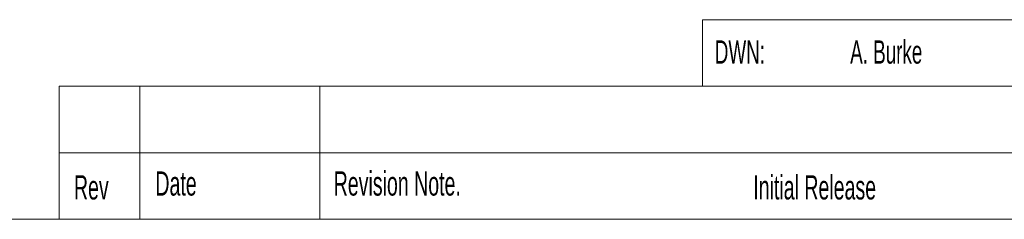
# Paper-space layout 'Sheet2' of a CAD drawing. Header units: millimetres. Extents: x 0 to 420, y 0 to 297.
# Tile 11 of 17: x 163 to 281, y 7 to 31. Entities that reach past the tile are written whole.
import ezdxf

# ---------------------------------------------------------------- set-up
doc = ezdxf.new("R2010")
doc.units = ezdxf.units.MM
doc.styles.add('SLDTEXTSTYLE0', font='TXT', dxfattribs={"width": 0.605})

psp = doc.layouts.new('Sheet2')

# ---------------------------------------------------------------- linework, layer by layer
at = {"color": 7, "linetype": 'Continuous', "lineweight": 18}
for p, q in [((245, 31), (245, 23)), ((245, 31), (305, 31)), ((167.56, 23), (167.56, 7)), ((167.56, 23), (245, 23)), ((177.28, 23), (177.28, 7)), ((198.93, 23), (198.93, 7)), ((245, 23), (413, 23)), ((167.56, 15), (245, 15)), ((245, 15), (365, 15)), ((7, 7), (413, 7))]:
    psp.add_line(p, q, dxfattribs=at)

# ---------------------------------------------------------------- texts
at = {"color": 7, "linetype": 'Continuous', "lineweight": 0, "attachment_point": 1, "style": 'SLDTEXTSTYLE0'}
for s, insert, char_height in [('DWN:', (246.5, 28.52), 2.8), ('A. Burke', (262.8, 28.52), 2.8), ('Rev', (169.33, 12.29), 2.91), ('Date', (179.14, 12.76), 2.91), ('Revision Note.', (200.61, 12.76), 2.9104), ('Initial Release', (251.13, 12.29), 2.9104)]:
    psp.add_mtext(s, dxfattribs=dict(at, insert=insert, char_height=char_height))

doc.saveas('drawing.dxf')
